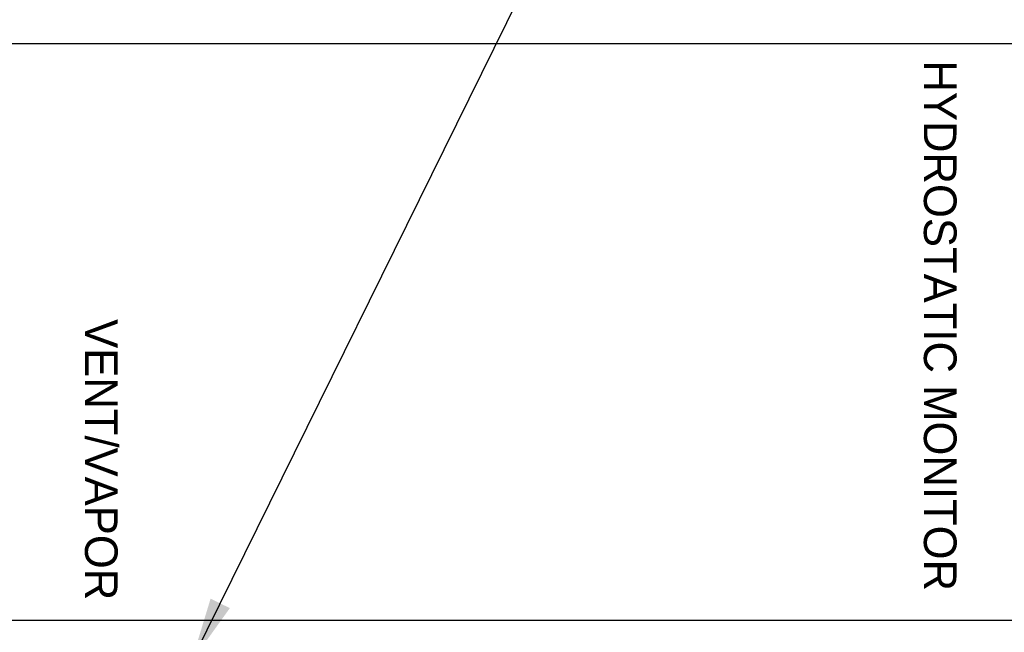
# Model space of a CAD drawing. Extents: x 2360 to 5106, y -824 to 622.
# Tile 69 of 124: x 3452 to 3520, y 506 to 549. Entities that reach past the tile are written whole.
import ezdxf

# ---------------------------------------------------------------- set-up
doc = ezdxf.new("R2010")
doc.units = 0
doc.header["$MEASUREMENT"] = 0
doc.layers.get('DEFPOINTS').update_dxf_attribs({"linetype": 'CONTINUOUS'})
doc.layers.add('TEXT', color=3, linetype='CONTINUOUS')
doc.styles.add('SIMPFRAC', font='simpfrac')
doc.styles.add('SIMPLEX', font='simplex')
doc.dimstyles.new('DIM48', dxfattribs={"dimscale": 48, "dimtxt": 0.09375, "dimasz": 0.09375, "dimexe": 0.0625, "dimexo": 0.0625, "dimgap": 0.0625, "dimtad": 1, "dimdec": 4, "dimzin": 3, "dimdsep": 46, "dimlunit": 4, "dimtxsty": 'SIMPLEX', "dimcen": 0, "dimclrd": 3, "dimclre": 3, "dimclrt": 3, "dimadec": 0, "dimazin": 0, "dimtfac": 1, "dimtdec": 4, "dimtofl": 0, "dimtmove": 2, "dimatfit": 3, "dimfxl": 1, "dimfrac": 2, "dimtolj": 1, "dimtzin": 3, "dimarcsym": 0})

msp = doc.modelspace()

# ---------------------------------------------------------------- linework, layer by layer
at = {"layer": 'DEFPOINTS'}
for p, q in [((3212.91667, 547.0545), (3829.67305, 547.0545)), ((3212.91667, 507.27099), (3829.67305, 507.27099))]:
    msp.add_line(p, q, dxfattribs=at)

# ---------------------------------------------------------------- texts
at = {"layer": 'TEXT', "linetype": 'Continuous', "style": 'SIMPFRAC'}
for s, p in [('HYDROSTATIC MONITOR', (3514.20205, 545.88326)), ('VENT/VAPOR', (3456.34451, 528.03474))]:
    msp.add_text(s, height=2.25, rotation=270, dxfattribs=at).set_placement(p)

# ---------------------------------------------------------------- leaders
at = {"layer": 'TEXT'}
msp.add_leader([(3463.6816, 504.38936), (3509.03724, 596.37341), (3519.31419, 596.37341)], dimstyle='DIM48', override={"dimgap": 0.0625, "dimtad": 0}, dxfattribs=at)

doc.saveas('drawing.dxf')
